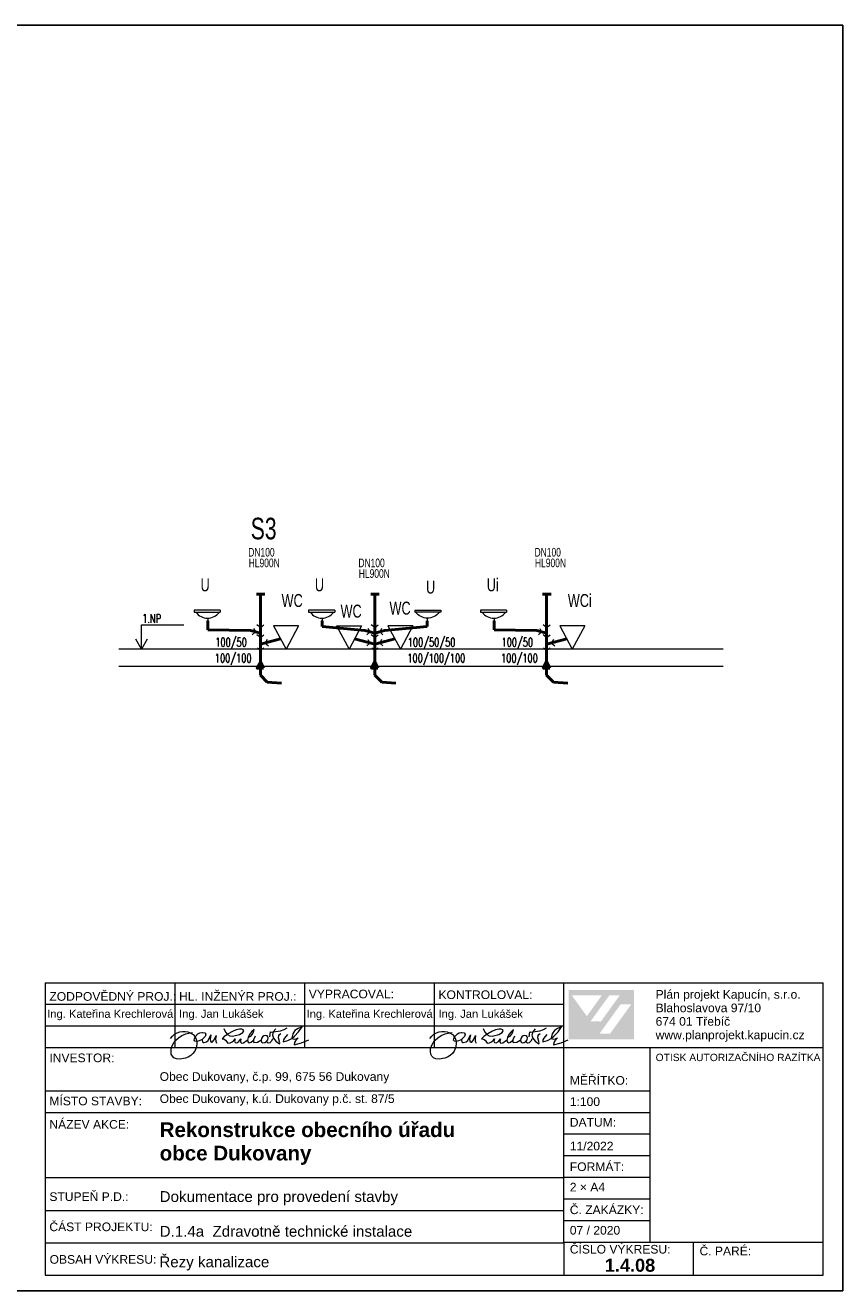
# Model space of a CAD drawing. Header units: millimetres. Extents: x 28262 to 240133, y -152087 to 56534.
# Tile 2 of 107: x 109603 to 128510, y -152087 to -122816. Entities that reach past the tile are written whole.
import ezdxf

# ---------------------------------------------------------------- set-up
doc = ezdxf.new("R2010")
doc.units = ezdxf.units.MM
doc.header["$MEASUREMENT"] = 0
doc.layers.get('0').update_dxf_attribs({"lineweight": 9})
for name, color, linetype, lineweight in [('--KANAL', 6, 'Continuous', 50), ('--KANAL_POPIS', 7, 'Continuous', 25), ('--KANALIZACE_POPIS', 7, 'Continuous', 20), ('--tabulka', 7, 'Continuous', 20), ('--TOPENÍ_POPIS', 7, 'Continuous', 25), ('--ZTI_popis', 5, 'Continuous', 35), ('POPIS', 7, 'Continuous', 25), ('pudorys', 7, 'Continuous', 20), ('Vrstva 1_Pero_č.__1_Pero_č.__7', 7, 'Continuous', 18)]:
    doc.layers.add(name, color=color, linetype=linetype, lineweight=lineweight)
doc.styles.add('GENERATED_STYLE_1', font='arial.ttf')
doc.styles.add('GENERATED_STYLE_2', font='arialbd.ttf')
doc.styles.add('styl3', font='arial.ttf', dxfattribs={"width": 0.7, "height": 250})
doc.styles.add('styl5', font='arial.ttf', dxfattribs={"width": 0.7, "height": 220})
doc.styles.add('styl6', font='romans.shx', dxfattribs={"width": 0.7, "height": 200})
doc.styles.add('styl7', font='romans.shx', dxfattribs={"width": 0.7, "height": 200})

msp = doc.modelspace()

# ---------------------------------------------------------------- hatches: boundary and pattern name
at = {"layer": '--KANAL'}
h = msp.add_hatch(dxfattribs=at)
h.set_pattern_fill('ANSI31', color=256, scale=10, style=0)
h.set_pattern_definition([(315, (114529.2275, -115686.6355), (0.88388348, 0.88388348), [])])
h.paths.add_polyline_path([(115114, -137685), (115040, -137542), (115038, -137545), (115037, -137577), (115034, -137685)])
h.paths.add_polyline_path([(115034, -137685), (115037, -137577), (115038, -137545), (114962, -137685)])
h = msp.add_hatch(dxfattribs=at)
h.set_pattern_fill('ANSI31', color=256, scale=10, style=0)
h.set_pattern_definition([(315, (117174.2275, -115686.6355), (0.88388348, 0.88388348), [])])
h.paths.add_polyline_path([(117759, -137685), (117685, -137542), (117683, -137545), (117682, -137577), (117679, -137685)])
h.paths.add_polyline_path([(117679, -137685), (117682, -137577), (117683, -137545), (117607, -137685)])
h = msp.add_hatch(dxfattribs=at)
h.set_pattern_fill('ANSI31', color=256, scale=10, style=0)
h.set_pattern_definition([(315, (121150.7275, -115686.6355), (0.88388348, 0.88388348), [])])
h.paths.add_polyline_path([(121736, -137685), (121662, -137542), (121660, -137545), (121659, -137577), (121656, -137685)])
h.paths.add_polyline_path([(121656, -137685), (121659, -137577), (121660, -137545), (121584, -137685)])
at = {"linetype": 'Continuous', "lineweight": 25}
h = msp.add_hatch(color=1, dxfattribs=at)
h.paths.add_polyline_path([(122174, -145134), (123682, -145134), (123682, -146272), (122174, -146272)])
h.paths.add_polyline_path([(122243, -145254), (122591, -145736), (122939, -145256)], flags=0)
h.paths.add_polyline_path([(123354, -145254), (123113, -145254), (122676, -145858), (122917, -145860)], flags=0)
h.paths.add_polyline_path([(123622, -145459), (123377, -145459), (122883, -146143), (123128, -146143)], flags=0)

# ---------------------------------------------------------------- linework, layer by layer
at = {"layer": '--KANAL'}
for p, q in [((114947, -135978), (115146, -135978)), ((115040, -135978), (115040, -137848)), ((117592, -135978), (117791, -135978)), ((117685, -135978), (117685, -137848)), ((121568, -135978), (121767, -135978)), ((121662, -135978), (121662, -137848)), ((113823, -136592), (113823, -136799)), ((116468, -136592), (116468, -136722)), ((118902, -136592), (118902, -136722)), ((120445, -136592), (120445, -136799)), ((114810, -136813), (113823, -136799)), ((114810, -136813), (115040, -136875)), ((117455, -136813), (116468, -136722)), ((117455, -136813), (117685, -136875)), ((117915, -136813), (117685, -136875)), ((117915, -136813), (118902, -136722)), ((121432, -136813), (120445, -136799)), ((121432, -136813), (121662, -136875)), ((115507, -137008), (115040, -137134)), ((117218, -137008), (117685, -137134)), ((118152, -137008), (117685, -137134)), ((122129, -137008), (121662, -137134)), ((114962, -137685), (115040, -137542)), ((115040, -137542), (115114, -137685)), ((117607, -137685), (117685, -137542)), ((117685, -137542), (117759, -137685)), ((121584, -137685), (121662, -137542)), ((121662, -137542), (121736, -137685)), ((115114, -137685), (114962, -137685)), ((115040, -137848), (115201, -138009)), ((117759, -137685), (117607, -137685)), ((117685, -137848), (117846, -138009)), ((121736, -137685), (121584, -137685)), ((121662, -137848), (121823, -138009)), ((115529, -138031), (115201, -138009)), ((118174, -138031), (117846, -138009)), ((122150, -138031), (121823, -138009))]:
    msp.add_line(p, q, dxfattribs=at)
at = {"layer": '--KANALIZACE_POPIS'}
for p, q in [((114114, -136345), (113511, -136345)), ((113511, -136345), (113511, -136393)), ((113511, -136393), (114114, -136393)), ((114114, -136345), (114114, -136393)), ((116759, -136345), (116156, -136345)), ((116156, -136345), (116156, -136393)), ((116156, -136393), (116759, -136393)), ((116759, -136345), (116759, -136393)), ((118612, -136345), (119215, -136345)), ((118612, -136345), (118612, -136393)), ((119214, -136393), (118612, -136393)), ((119215, -136345), (119214, -136393)), ((120735, -136345), (120132, -136345)), ((120132, -136345), (120132, -136393)), ((120132, -136393), (120735, -136393)), ((120735, -136345), (120735, -136393)), ((113823, -136530), (113823, -136592)), ((115040, -136745), (114960, -136687)), ((115040, -136745), (115121, -136687)), ((116468, -136530), (116468, -136592)), ((117685, -136745), (117605, -136687)), ((117685, -136745), (117766, -136687)), ((118902, -136530), (118902, -136592)), ((120445, -136530), (120445, -136592)), ((121662, -136745), (121582, -136687)), ((121662, -136745), (121742, -136687)), ((114925, -136846), (114854, -136914)), ((114884, -136767), (114925, -136846)), ((115040, -136976), (114960, -136918)), ((115040, -136976), (115121, -136918)), ((115345, -136706), (115635, -137243)), ((115925, -136706), (115345, -136706)), ((115925, -136706), (115635, -137243)), ((116801, -136706), (117381, -136706)), ((116801, -136706), (117091, -137243)), ((117381, -136706), (117091, -137243)), ((117570, -136846), (117499, -136914)), ((117529, -136767), (117570, -136846)), ((117685, -136976), (117605, -136918)), ((117685, -136976), (117766, -136918)), ((117842, -136767), (117800, -136846)), ((117800, -136846), (117872, -136914)), ((117990, -136706), (118280, -137243)), ((118570, -136706), (117990, -136706)), ((118570, -136706), (118280, -137243)), ((121546, -136846), (121475, -136914)), ((121505, -136767), (121546, -136846)), ((121662, -136976), (121582, -136918)), ((121662, -136976), (121742, -136918)), ((121966, -136706), (122256, -137243)), ((122546, -136706), (121966, -136706)), ((122546, -136706), (122256, -137243)), ((114970, -137216), (115040, -137272)), ((115040, -137272), (115120, -137214)), ((115197, -137026), (115155, -137105)), ((115155, -137105), (115227, -137173)), ((117570, -137105), (117499, -137173)), ((117529, -137026), (117570, -137105)), ((117615, -137216), (117685, -137272)), ((117685, -137272), (117765, -137214)), ((117842, -137026), (117800, -137105)), ((117800, -137105), (117872, -137173)), ((121592, -137216), (121662, -137272)), ((121662, -137272), (121742, -137214)), ((121818, -137026), (121777, -137105)), ((121777, -137105), (121848, -137173))]:
    msp.add_line(p, q, dxfattribs=at)
for centre, major_axis, start_param, end_param in [((113820, -136192), (238, 238), 2.994626, 4.850269), ((116465, -136192), (238, 238), 2.994626, 4.850269), ((120442, -136192), (238, 238), 2.994626, 4.850269), ((113823, -136591), (-3.57, 3.57), 3.926991, 10.210176), ((116468, -136591), (-3.57, 3.57), 3.926991, 10.210176), ((120445, -136591), (-3.57, 3.57), 3.926991, 10.210176)]:
    msp.add_ellipse(centre, major_axis=major_axis, ratio=1, start_param=start_param, end_param=end_param, dxfattribs=at)
at = {"layer": '--KANALIZACE_POPIS', "extrusion": (0, 0, -1)}
for centre, major_axis, start_param, end_param in [((118905, -136192), (-238, 238), 2.994626, 4.850269), ((118902, -136591), (3.57, 3.57), 3.926991, 10.210176)]:
    msp.add_ellipse(centre, major_axis=major_axis, ratio=1, start_param=start_param, end_param=end_param, dxfattribs=at)
at = {"layer": '--tabulka', "linetype": 'Continuous'}
for p, q in [((110060, -144962), (128060, -144962)), ((110060, -144962), (110060, -151730)), ((113060, -144962), (113060, -146462)), ((116060, -144962), (116060, -146462)), ((119060, -144962), (119060, -146462)), ((122060, -150962), (122060, -144962)), ((128060, -150962), (128060, -144962)), ((110060, -145462), (113060, -145462)), ((113060, -145462), (122060, -145462)), ((110060, -145962), (122060, -145962)), ((110060, -146462), (128060, -146462)), ((124060, -150962), (124060, -146462)), ((110060, -147462), (124060, -147462)), ((110060, -147962), (124060, -147962)), ((122060, -148462), (124060, -148462)), ((122060, -148962), (124060, -148962)), ((122060, -149480), (110060, -149480)), ((122060, -149462), (124060, -149462)), ((122060, -149962), (124060, -149962)), ((110060, -150230), (122060, -150230)), ((122060, -150462), (124060, -150462)), ((110060, -150980), (122060, -150980)), ((122060, -150962), (128060, -150962)), ((122060, -150962), (122060, -151730)), ((125060, -151730), (125060, -150962)), ((128060, -151730), (128060, -150962)), ((110060, -151730), (122060, -151730)), ((122060, -151730), (128060, -151730))]:
    msp.add_line(p, q, dxfattribs=at)
at = {"layer": '--tabulka', "linetype": 'Continuous', "flags": 128}
for points in [[(114197, -146025), (114236, -146104), (114277, -146157)], [(114482, -146055), (114394, -146091), (114298, -146143)], [(114558, -146158), (114632, -146117), (114657, -146076), (114645, -146053), (114612, -146039), (114557, -146038), (114482, -146055)], [(114771, -146220), (114816, -146197), (114855, -146154), (114882, -146100), (114895, -146044)], [(114895, -146044), (114838, -146095), (114790, -146161)], [(115340, -146101), (115505, -146076), (115590, -146047), (115658, -146005)], [(115396, -146026), (115340, -146101)], [(115832, -146202), (115925, -146100), (116004, -145986)], [(116004, -145986), (115913, -146018), (115841, -146071)], [(120197, -146025), (120236, -146104), (120277, -146157)], [(120482, -146055), (120394, -146091), (120298, -146143)], [(120558, -146158), (120632, -146117), (120657, -146076), (120645, -146053), (120612, -146039), (120557, -146038), (120482, -146055)], [(120771, -146220), (120816, -146197), (120855, -146154), (120882, -146100), (120895, -146044)], [(120895, -146044), (120838, -146095), (120790, -146161)], [(121340, -146101), (121505, -146076), (121590, -146047), (121658, -146005)], [(121396, -146026), (121340, -146101)], [(121832, -146202), (121925, -146100), (122004, -145986)], [(122004, -145986), (121913, -146018), (121841, -146071)], [(112962, -146250), (113005, -146197), (113056, -146154), (113113, -146123), (113174, -146101), (113237, -146090), (113300, -146090), (113361, -146099), (113417, -146119)], [(113097, -146721), (113042, -146700), (113004, -146662), (112980, -146612), (112973, -146552), (112979, -146489), (113000, -146423), (113035, -146356), (113084, -146293), (113146, -146234), (113223, -146184), (113313, -146145), (113417, -146119)], [(113417, -146119), (113473, -146112)], [(113417, -146119), (113482, -146159), (113532, -146217), (113555, -146266), (113568, -146323)], [(113568, -146323), (113528, -146317), (113511, -146293), (113513, -146258), (113532, -146217)], [(113532, -146217), (113597, -146147), (113641, -146123), (113688, -146111)], [(113697, -146277), (113622, -146310), (113568, -146323)], [(113568, -146323), (113568, -146385)], [(113688, -146111), (113702, -146111), (113754, -146122), (113776, -146153), (113761, -146203), (113701, -146269)], [(113697, -146277), (113695, -146294), (113703, -146331), (113714, -146343), (113731, -146347)], [(113701, -146269), (113697, -146277)], [(113700, -146275), (113697, -146277)], [(113731, -146347), (113797, -146332), (113836, -146299)], [(113836, -146299), (113897, -146165)], [(113897, -146165), (113879, -146277), (113893, -146333), (113908, -146341), (113928, -146336), (113972, -146285), (114014, -146182)], [(114014, -146182), (114005, -146261), (114011, -146314), (114029, -146358)], [(114277, -146157), (114206, -146209), (114159, -146258)], [(114159, -146258), (114203, -146268), (114237, -146291)], [(114237, -146291), (114288, -146364)], [(114298, -146143), (114277, -146157)], [(114277, -146157), (114335, -146194), (114399, -146201), (114558, -146158)], [(114288, -146364), (114340, -146353), (114386, -146332)], [(114386, -146332), (114425, -146303), (114458, -146263)], [(114458, -146263), (114441, -146315), (114457, -146348), (114496, -146352), (114545, -146324), (114591, -146261)], [(114591, -146261), (114580, -146321), (114586, -146347), (114601, -146359), (114648, -146351), (114732, -146295)], [(114790, -146161), (114755, -146231), (114739, -146294)], [(114739, -146294), (114758, -146337), (114784, -146351), (114824, -146336), (114876, -146296)], [(114917, -146199), (114882, -146286), (114880, -146324), (114887, -146349)], [(114887, -146349), (114973, -146335)], [(114973, -146335), (115048, -146293)], [(115197, -146193), (115156, -146180), (115119, -146190), (115088, -146217), (115067, -146252), (115057, -146292)], [(115057, -146292), (115057, -146299), (115070, -146338), (115101, -146353), (115142, -146348), (115181, -146325)], [(115181, -146325), (115209, -146284), (115219, -146241), (115214, -146214), (115197, -146193)], [(115324, -146260), (115294, -146313), (115260, -146350), (115222, -146359), (115181, -146325)], [(115256, -146213), (115274, -146102), (115293, -146103), (115340, -146101)], [(115340, -146101), (115322, -146176), (115343, -146246), (115399, -146312), (115485, -146374)], [(115485, -146374), (115487, -146353), (115462, -146238), (115465, -146184), (115481, -146159), (115510, -146136)], [(115670, -146157), (115596, -146242), (115577, -146286), (115571, -146331)], [(115571, -146331), (115679, -146300), (115769, -146251)], [(115841, -146071), (115791, -146147), (115765, -146248)], [(115765, -146248), (115769, -146251)], [(115769, -146251), (115832, -146202)], [(115769, -146251), (115823, -146269), (115867, -146261), (115913, -146241)], [(115822, -146396), (115995, -146356), (116162, -146284)], [(115849, -146308), (115830, -146349), (115822, -146396)], [(115913, -146241), (115849, -146308)], [(118962, -146250), (119005, -146197), (119056, -146154), (119113, -146123), (119174, -146101), (119237, -146090), (119300, -146090), (119361, -146099), (119417, -146119)], [(119097, -146721), (119042, -146700), (119004, -146662), (118980, -146612), (118973, -146552), (118979, -146489), (119000, -146423), (119035, -146356), (119084, -146293), (119146, -146234), (119223, -146184), (119313, -146145), (119417, -146119)], [(119417, -146119), (119473, -146112)], [(119417, -146119), (119482, -146159), (119532, -146217), (119555, -146266), (119568, -146323)], [(119568, -146323), (119528, -146317), (119511, -146293), (119513, -146258), (119532, -146217)], [(119532, -146217), (119597, -146147), (119641, -146123), (119688, -146111)], [(119697, -146277), (119622, -146310), (119568, -146323)], [(119568, -146323), (119568, -146385)], [(119688, -146111), (119702, -146111), (119754, -146122), (119776, -146153), (119761, -146203), (119701, -146269)], [(119697, -146277), (119695, -146294), (119703, -146331), (119714, -146343), (119731, -146347)], [(119701, -146269), (119697, -146277)], [(119700, -146275), (119697, -146277)], [(119731, -146347), (119797, -146332), (119836, -146299)], [(119836, -146299), (119897, -146165)], [(119897, -146165), (119879, -146277), (119893, -146333), (119908, -146341), (119928, -146336), (119972, -146285), (120014, -146182)], [(120014, -146182), (120005, -146261), (120011, -146314), (120029, -146358)], [(120277, -146157), (120206, -146209), (120159, -146258)], [(120159, -146258), (120203, -146268), (120237, -146291)], [(120237, -146291), (120288, -146364)], [(120298, -146143), (120277, -146157)], [(120277, -146157), (120335, -146194), (120399, -146201), (120558, -146158)], [(120288, -146364), (120340, -146353), (120386, -146332)], [(120386, -146332), (120425, -146303), (120458, -146263)], [(120458, -146263), (120441, -146315), (120457, -146348), (120496, -146352), (120545, -146324), (120591, -146261)], [(120591, -146261), (120580, -146321), (120586, -146347), (120601, -146359), (120648, -146351), (120732, -146295)], [(120790, -146161), (120755, -146231), (120739, -146294)], [(120739, -146294), (120758, -146337), (120784, -146351), (120824, -146336), (120876, -146296)], [(120917, -146199), (120882, -146286), (120880, -146324), (120887, -146349)], [(120887, -146349), (120973, -146335)], [(120973, -146335), (121048, -146293)], [(121197, -146193), (121156, -146180), (121119, -146190), (121088, -146217), (121067, -146252), (121057, -146292)], [(121057, -146292), (121057, -146299), (121070, -146338), (121101, -146353), (121142, -146348), (121181, -146325)], [(121181, -146325), (121209, -146284), (121219, -146241), (121214, -146214), (121197, -146193)], [(121324, -146260), (121294, -146313), (121260, -146350), (121222, -146359), (121181, -146325)], [(121256, -146213), (121274, -146102), (121293, -146103), (121340, -146101)], [(121340, -146101), (121322, -146176), (121343, -146246), (121399, -146312), (121485, -146374)], [(121485, -146374), (121487, -146353), (121462, -146238), (121465, -146184), (121481, -146159), (121510, -146136)], [(121670, -146157), (121596, -146242), (121577, -146286), (121571, -146331)], [(121571, -146331), (121679, -146300), (121769, -146251)], [(121841, -146071), (121791, -146147), (121765, -146248)], [(121765, -146248), (121769, -146251)], [(121769, -146251), (121832, -146202)], [(121769, -146251), (121823, -146269), (121867, -146261), (121913, -146241)], [(121822, -146396), (121995, -146356), (122162, -146284)], [(121849, -146308), (121830, -146349), (121822, -146396)], [(121913, -146241), (121849, -146308)], [(113568, -146385), (113553, -146471), (113523, -146543), (113481, -146603), (113430, -146650), (113372, -146685), (113309, -146709), (113179, -146728), (113097, -146721)], [(119568, -146385), (119553, -146471), (119523, -146543), (119481, -146603), (119430, -146650), (119372, -146685), (119309, -146709), (119179, -146728), (119097, -146721)]]:
    msp.add_lwpolyline(points, dxfattribs=at)
at = {"layer": 'POPIS'}
for p, q in [((128510, -122816), (87432, -122816)), ((128510, -152087), (128510, -122816)), ((87432, -152087), (128510, -152087))]:
    msp.add_line(p, q, dxfattribs=at)
at = {"layer": 'pudorys'}
for p, q in [((125746, -137244), (111763, -137244)), ((125746, -137644), (111763, -137644))]:
    msp.add_line(p, q, dxfattribs=at)
at = {"layer": 'Vrstva 1_Pero_č.__1_Pero_č.__7', "linetype": 'Continuous'}
for p, q in [((112293, -137244), (112293, -136682)), ((112293, -136682), (113269, -136682)), ((112293, -137244), (112163, -137019)), ((112424, -137019), (112293, -137244))]:
    msp.add_line(p, q, dxfattribs=at)

# ---------------------------------------------------------------- texts
at = {"layer": '--KANAL_POPIS', "width": 0.7}
for s, height, style, p in [('S3', 500, 'styl3', (114817, -134707)), ('DN100', 200, 'styl5', (114761, -135105)), ('DN100', 200, 'styl5', (121383, -135105)), ('HL900N', 200, 'styl5', (114770, -135351)), ('DN100', 200, 'styl5', (117308, -135351)), ('HL900N', 200, 'styl5', (121392, -135351)), ('HL900N', 200, 'styl5', (117317, -135597)), ('100/50', 200, 'styl7', (113995, -137188)), ('100/50/50', 200, 'styl7', (118448, -137188)), ('100/50', 200, 'styl7', (120617, -137188)), ('100/100', 200, 'styl7', (113986, -137553)), ('100/100/100', 200, 'styl7', (118438, -137553)), ('100/100', 200, 'styl7', (120607, -137553))]:
    msp.add_text(s, height=height, dxfattribs=dict(at, style=style)).set_placement(p)
at = {"layer": '--tabulka', "linetype": 'Continuous'}
for s, insert, char_height, attachment_point, style in [('\\A1;{\\fArial|b0|i0|c238|p38;ZODPOVĚDNÝ PROJ.:}', (110160, -145383), 200, 7, 'GENERATED_STYLE_1'), ('\\A1;{\\fArial|b0|i0|c238|p38;HL. INŽENÝR PROJ.:}', (113160, -145383), 200, 7, 'GENERATED_STYLE_1'), ('\\A1;{\\fArial|b0|i0|c238|p38;VYPRACOVAL:}', (116160, -145327), 200, 7, 'GENERATED_STYLE_1'), ('\\A1;{\\fArial|b0|i0|c238|p38;KONTROLOVAL:}', (119160, -145343), 200, 7, 'GENERATED_STYLE_1'), ('\\A1;Ing. Kateřina Krechlerová', (110110, -145710), 185, 4, 'GENERATED_STYLE_1'), ('\\A1;{\\fArial|b0|i0|c238|p38;Ing. Jan Lukášek}', (113160, -145710), 185, 4, 'GENERATED_STYLE_1'), ('\\A1;Ing. Kateřina Krechlerová', (116110, -145710), 185, 4, 'GENERATED_STYLE_1'), ('\\A1;{\\fArial|b0|i0|c238|p38;Ing. Jan Lukášek}', (119160, -145710), 185, 4, 'GENERATED_STYLE_1'), ('\\A1;{\\fArial|b0|i0|c238|p38;INVESTOR:}', (110160, -146702), 200, 4, 'GENERATED_STYLE_1'), ('\\A1;{\\fArial|b0|i0|c238|p38;OTISK AUTORIZAČNÍHO RAZÍTKA}', (124183, -146692), 170, 4, 'GENERATED_STYLE_1'), ('\\A1;Obec Dukovany, č.p. 99, 675 56 Dukovany', (112711, -147163), 200, 4, 'GENERATED_STYLE_1'), ('\\A1;{\\fArial|b0|i0|c238|p38;MĚŘÍTKO:}', (122198, -147224), 200, 4, 'GENERATED_STYLE_1'), ('\\A1;{\\fArial|b0|i0|c238|p38;MÍSTO STAVBY:}', (110160, -147700), 200, 4, 'GENERATED_STYLE_1'), ('\\A1;Obec Dukovany, k.ú. Dukovany p.č. st. 87/5', (112711, -147675), 200, 4, 'GENERATED_STYLE_1'), ('\\A1;{\\fArial|b0|i0|c238|p38;1:100}', (122198, -147816), 200, 7, 'GENERATED_STYLE_1'), ('\\A1;{\\fArial|b0|i0|c238|p38;NÁZEV AKCE:}', (110160, -148241), 200, 4, 'GENERATED_STYLE_1'), ('\\A1;{\\fArial|b0|i0|c238|p38;DATUM:}', (122198, -148193), 200, 4, 'GENERATED_STYLE_1'), ('\\A1;11/2022', (122198, -148743), 200, 4, 'GENERATED_STYLE_1'), ('\\A1;{\\fArial|b0|i0|c238|p38;FORMÁT:}', (122198, -149220), 200, 4, 'GENERATED_STYLE_1'), ('\\A1;{\\fArial|b0|i0|c238|p38;STUPEŇ P.D.:}', (110160, -149913), 200, 4, 'GENERATED_STYLE_1'), ('\\A1;Dokumentace pro provedení stavby', (112711, -149947), 250, 4, 'GENERATED_STYLE_1'), ('\\A1;2 × A4', (122198, -149691), 200, 4, 'GENERATED_STYLE_1'), ('\\A1;{\\fArial|b0|i0|c238|p38;Č. ZAKÁZKY:}', (122198, -150217), 200, 4, 'GENERATED_STYLE_1'), ('\\A1;{\\fArial|b0|i0|c238|p38;ČÁST PROJEKTU:}', (110160, -150611), 200, 4, 'GENERATED_STYLE_1'), ('\\A1;D.1.4a  Zdravotně technické instalace', (112711, -150842), 250, 7, 'GENERATED_STYLE_1'), ('\\A1;07 / 2020', (122198, -150691), 200, 4, 'GENERATED_STYLE_1'), ('\\A1;{\\fArial|b0|i0|c238|p38;ČÍSLO VÝKRESU:}', (122198, -151129), 200, 4, 'GENERATED_STYLE_1'), ('\\A1;{\\fArial|b0|i0|c238|p38;Č. PARÉ:}', (125198, -151170), 200, 4, 'GENERATED_STYLE_1'), ('\\A1;{\\fArial|b0|i0|c238|p38;OBSAH VÝKRESU:}', (110165, -151365), 200, 4, 'GENERATED_STYLE_1'), ('\\A1;Řezy kanalizace', (112704, -151620), 250, 7, 'GENERATED_STYLE_1'), ('\\A1;1.4.08', (123008, -151501), 300, 4, 'GENERATED_STYLE_2')]:
    msp.add_mtext(s, dxfattribs=dict(at, insert=insert, char_height=char_height, attachment_point=attachment_point, style=style))
at = {"layer": '--tabulka', "linetype": 'Continuous', "insert": (124183, -146330), "char_height": 200, "width": 3813.93, "attachment_point": 7, "line_spacing_factor": 0.937047, "style": 'GENERATED_STYLE_1'}
msp.add_mtext('\\A1;{\\fArial|b0|i0|c238|p38;Plán projekt Kapucín, s.r.o.\\P\\fArial|b0|i0|c238|p38;Blahoslavova 97/10\\P\\fArial|b0|i0|c238|p38;674 01 Třebíč\\P\\fArial|b0|i0|c238|p38;www.planprojekt.kapucin.cz}', dxfattribs=at)
at = {"layer": '--tabulka', "linetype": 'Continuous', "char_height": 340, "width": 8865.15, "attachment_point": 1, "style": 'GENERATED_STYLE_2'}
for s, insert in [('\\A1;Rekonstrukce obecního úřadu', (112711, -148193)), ('\\A1;obce Dukovany', (112711, -148734))]:
    msp.add_mtext(s, dxfattribs=dict(at, insert=insert))
at = {"layer": '--TOPENÍ_POPIS', "style": 'styl6', "width": 0.7}
msp.add_text('1.NP', height=200, dxfattribs=at).set_placement((112306, -136641))
at = {"layer": '--ZTI_popis', "style": 'styl5', "width": 0.7}
for s, p in [('U', (113656, -135908)), ('U', (116301, -135908)), ('U', (118872, -135961)), ('Ui', (120277, -135908)), ('WC', (115531, -136271)), ('WCi', (122152, -136271)), ('WC', (116895, -136517)), ('WC', (118028, -136448))]:
    msp.add_text(s, height=300, dxfattribs=at).set_placement(p)

doc.saveas('drawing.dxf')
